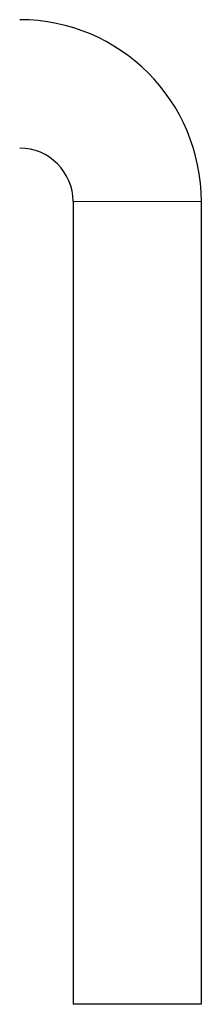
# Model space of a CAD drawing. Header units: millimetres. Extents: x 20 to 263, y 82 to 179.
# Tile 19 of 76: x 85.8056 to 85.8906, y 91.1424 to 91.6024. Entities that reach past the tile are written whole.
import ezdxf

# ---------------------------------------------------------------- set-up
doc = ezdxf.new("R2010")
doc.units = ezdxf.units.MM
doc.linetypes.add('PHANTOM', pattern=[12.7, 6.35, -1.27, 1.27, -1.27, 1.27, -1.27])

msp = doc.modelspace()

# ---------------------------------------------------------------- linework, layer by layer
at = {"color": 7, "linetype": 'Continuous', "lineweight": 25}
for p, q in [((85.83055, 91.51742), (85.83055, 91.14242)), ((85.89055, 91.51742), (85.89055, 91.14242)), ((85.89055, 91.14242), (85.83055, 91.14242))]:
    msp.add_line(p, q, dxfattribs=at)
at = {"color": 8, "linetype": 'PHANTOM', "lineweight": 18}
msp.add_line((85.83055, 91.51742), (85.89055, 91.51742), dxfattribs=at)
at = {"color": 7, "linetype": 'Continuous', "lineweight": 25}
for radius in [0.085, 0.025]:
    msp.add_arc((85.80556, 91.51742), radius, 0, 90, dxfattribs=at)

doc.saveas('drawing.dxf')
